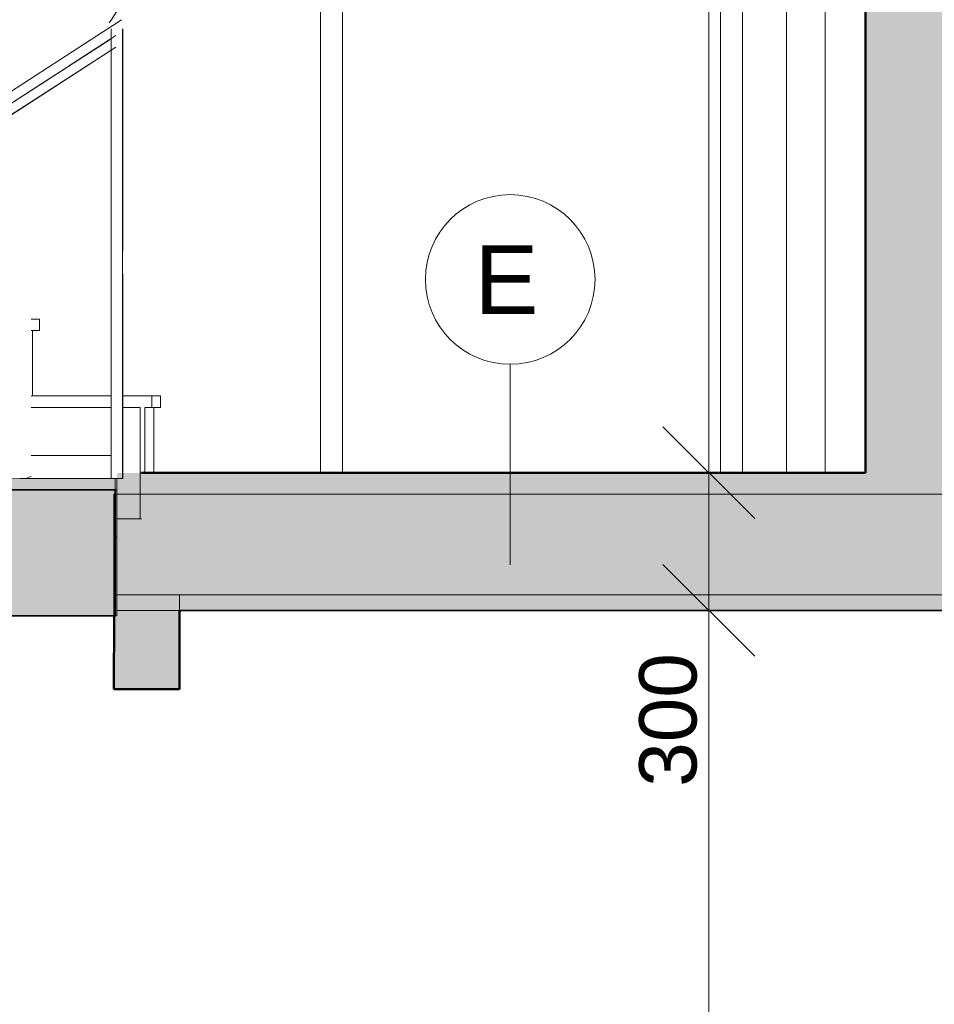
# Model space of a CAD drawing. Header units: millimetres. Extents: x -20699 to 32021, y -4298 to 11971.
# Tile 54 of 74: x -5518 to -3524, y 2322 to 4468. Entities that reach past the tile are written whole.
import ezdxf

# ---------------------------------------------------------------- set-up
doc = ezdxf.new("R2010")
doc.units = ezdxf.units.MM
doc.header["$MEASUREMENT"] = 0
doc.linetypes.add('Wipeout_Contour', pattern=[1000, 0, -1000])
for name, color, linetype in [('A-A_1_Bourané_Konstrukce - střechy a skořepiny', 7, 'Continuous'), ('A-A_1_Bourané_Kóty - SP', 7, 'Continuous'), ('A-A_1_Bourané_Výplně – Řezové', 7, 'Continuous'), ('A-A_1_Interiér - schodiště', 7, 'Continuous'), ('A-A_1_Konstrukce - nosné', 7, 'Continuous'), ('A-A_1_Konstrukce - střechy a skořepiny', 7, 'Continuous'), ('A-A_1_Konstrukce – Dělicí čáry vrstev', 7, 'Continuous'), ('A-A_1_Kóty - SP', 7, 'Continuous'), ('A-A_1_Popis', 7, 'Continuous'), ('A-A_1_Výplně - Povrchové', 7, 'Continuous'), ('A-A_1_Výplně – Řezové', 7, 'Continuous')]:
    doc.layers.add(name, color=color, linetype=linetype)
doc.styles.add('GENEROVANÝ_STYL_1', font='txt')
doc.styles.add('GENEROVANÝ_STYL_2', font='txt')

msp = doc.modelspace()

# ---------------------------------------------------------------- linework, layer by layer
at = {"layer": 'A-A_1_Bourané_Kóty - SP', "color": 42, "linetype": 'Continuous', "lineweight": 13, "true_color": 0xe4ad2c}
msp.add_line((-4116, 3280.4), (-3916, 3080.4), dxfattribs=at)
at = {"layer": 'A-A_1_Bourané_Kóty - SP', "color": 42, "linetype": 'Continuous', "lineweight": 20, "true_color": 0xe4ad2c}
for p, q in [((-3828.5, 3180.4), (-4316, 3180.4)), ((-4016, 175.2), (-4016, 3180.4))]:
    msp.add_line(p, q, dxfattribs=at)
at = {"layer": 'A-A_1_Konstrukce - nosné', "color": 8, "linetype": 'Continuous', "lineweight": 13}
msp.add_line((-5170.1, 3214), (-5170.1, 3008.7), dxfattribs=at)
at = {"layer": 'A-A_1_Konstrukce - nosné', "color": 7, "linetype": 'Continuous', "lineweight": 50}
msp.add_line((-5169.9, 3180.4), (-5170.1, 3008.7), dxfattribs=at)
at = {"layer": 'A-A_1_Konstrukce - nosné', "color": 7, "linetype": 'Continuous', "lineweight": 35}
msp.add_line((-1009.7, 3180), (-5169.9, 3180.4), dxfattribs=at)
at = {"layer": 'A-A_1_Konstrukce - střechy a skořepiny', "color": 7, "linetype": 'Continuous', "lineweight": 13}
msp.add_line((-5169.9, 3180), (-5170.1, 3008.7), dxfattribs=at)

# ---------------------------------------------------------------- texts
at = {"layer": 'A-A_1_Kóty - SP', "color": 42, "linetype": 'Continuous', "lineweight": 13, "true_color": 0xe4ad2c, "insert": (-4041, 2795.8), "char_height": 125, "width": 284.572, "attachment_point": 7, "rotation": 90, "style": 'GENEROVANÝ_STYL_2'}
msp.add_mtext('\\A1;{\\pql;\\fArial|b0|i0|c0|p38;300}', dxfattribs=at)

# ---------------------------------------------------------------- wipeouts: each hides what was drawn before it
at = {"color": 254, "linetype": 'Wipeout_Contour', "lineweight": 0, "ltscale": 189058.999632}
msp.add_wipeout([(-5338.2, 6480), (-6790.1, 5448.3), (-5314.7, 4473.7), (-5306.4, 4468.2), (-5296.4, 4468.2), (-5296.4, 4448.2), (-5293.6, 4448.2), (-5293.6, 3963.8), (-5281.4, 3963.8), (-5281.4, 3913.8), (-5293.6, 3913.8), (-5293.6, 3647.8), (-5211.1, 3647.8), (-5211.1, 3622.8), (-5226.1, 3622.8), (-5226.1, 3480.4), (-4967.7, 3480.4), (-4967.7, 5610), (-3847.9, 5610), (-3847.9, 5512), (-3726.7, 5512), (-3726.7, 3480.4), (-3674.5, 3480.4), (-3674.5, 5580), (-3664.1, 5580), (-3664.1, 6230), (-3674.5, 6230), (-3674.5, 6480)], dxfattribs=at).dxf.layer = 'A-A_1_Výplně - Povrchové'
at = {"color": 254, "linetype": 'Wipeout_Contour', "lineweight": 0, "ltscale": 24907.845969}
msp.add_wipeout([(-5310.4, 3168.2), (-5306.4, 3168.2), (-5306.4, 3340.4), (-5310.4, 3340.4)], dxfattribs=at).dxf.layer = 'A-A_1_Výplně - Povrchové'

# ---------------------------------------------------------------- next in the draw order: hatches: boundary and pattern name
at = {"layer": 'A-A_1_Výplně – Řezové', "linetype": 'Continuous', "lineweight": 13}
msp.add_hatch(color=254, dxfattribs=at).paths.add_polyline_path([(-3674.5, 3480.4), (-3484.5, 3480.4), (-3484.5, 5580), (-3674.5, 5580)])

# ---------------------------------------------------------------- next in the draw order: linework, layer by layer
at = {"layer": 'A-A_1_Bourané_Konstrukce - střechy a skořepiny', "color": 42, "linetype": 'Continuous', "lineweight": 13, "true_color": 0xe4ad2c}
msp.add_line((-3762.2, 5500), (-3762.2, 3480.4), dxfattribs=at)
at = {"layer": 'A-A_1_Konstrukce - nosné', "color": 7, "linetype": 'Continuous', "lineweight": 50}
msp.add_line((-3674.5, 5580), (-3674.5, 3480.4), dxfattribs=at)

# ---------------------------------------------------------------- next in the draw order: wipeouts: each hides what was drawn before it
at = {"color": 254, "linetype": 'Wipeout_Contour', "lineweight": 0, "ltscale": 40177.670574}
msp.add_wipeout([(-3847.9, 5610), (-4967.7, 5610), (-4967.7, 3480.4), (-4700.9, 3480.4), (-4700.9, 5512), (-3847.9, 5512)], dxfattribs=at).dxf.layer = 'A-A_1_Výplně - Povrchové'
at = {"color": 254, "linetype": 'Wipeout_Contour', "lineweight": 0, "ltscale": 20813.933322}
msp.add_wipeout([(-5319.2, 4448.2), (-5351.8, 4448.2), (-5319.2, 4426.7)], dxfattribs=at).dxf.layer = 'A-A_1_Výplně - Povrchové'
at = {"color": 254, "linetype": 'Wipeout_Contour', "lineweight": 0, "ltscale": 25308.083363}
msp.add_wipeout([(-5245.6, 3480.4), (-5226.1, 3480.4), (-5226.1, 3622.8), (-5245.6, 3622.8)], dxfattribs=at).dxf.layer = 'A-A_1_Výplně - Povrchové'
at = {"color": 254, "linetype": 'Wipeout_Contour', "lineweight": 0, "ltscale": 32255.221301}
msp.add_wipeout([(-5493, 3472.4), (-5505.4, 3468.2), (-5319.2, 3468.2), (-5319.2, 3518.2), (-5493, 3518.2)], dxfattribs=at).dxf.layer = 'A-A_1_Výplně - Povrchové'
at = {"color": 254, "linetype": 'Wipeout_Contour', "lineweight": 0, "ltscale": 25198.527325}
msp.add_wipeout([(-5306.4, 3443.2), (-5310.4, 3443.2), (-5310.4, 3340.4), (-5306.4, 3340.4)], dxfattribs=at).dxf.layer = 'A-A_1_Výplně - Povrchové'

# ---------------------------------------------------------------- next in the draw order: linework, layer by layer
at = {"layer": 'A-A_1_Bourané_Konstrukce - střechy a skořepiny', "color": 42, "linetype": 'Continuous', "lineweight": 13, "true_color": 0xe4ad2c}
for p, q in [((-3846.4, 5500), (-3846.4, 3480.4)), ((-4814.3, 3480.4), (-4814.3, 5462)), ((-3990.5, 5462), (-3990.5, 3480.4)), ((-4862.3, 5450), (-4862.3, 3480.4)), ((-3942.5, 3480.4), (-3942.5, 5450))]:
    msp.add_line(p, q, dxfattribs=at)
at = {"layer": 'A-A_1_Bourané_Kóty - SP', "color": 42, "linetype": 'Continuous', "lineweight": 20, "true_color": 0xe4ad2c}
for p, q in [((-4016, 3480.4), (-4016, 6480)), ((-3716, 3480.4), (-4203.5, 3480.4)), ((-4016, 3180.4), (-4016, 3480.4))]:
    msp.add_line(p, q, dxfattribs=at)
at = {"layer": 'A-A_1_Bourané_Kóty - SP', "color": 42, "linetype": 'Continuous', "lineweight": 13, "true_color": 0xe4ad2c}
msp.add_line((-4116, 3580.4), (-3916, 3380.4), dxfattribs=at)
at = {"layer": 'A-A_1_Popis', "color": 154, "linetype": 'Continuous', "lineweight": 13}
msp.add_line((-4449, 3280), (-4449, 3717), dxfattribs=at)
msp.add_circle((-4449, 3901.9), 184.9, dxfattribs=at)

# ---------------------------------------------------------------- next in the draw order: texts
at = {"layer": 'A-A_1_Konstrukce - nosné', "color": 154, "linetype": 'Continuous', "lineweight": 13, "insert": (-4457.2, 3826.3), "char_height": 150, "attachment_point": 8, "style": 'GENEROVANÝ_STYL_1'}
msp.add_mtext('\\A1;{\\pqc;\\fArial|b0|i0|c238|p38;E}', dxfattribs=at)

# ---------------------------------------------------------------- next in the draw order: wipeouts: each hides what was drawn before it
at = {"color": 254, "linetype": 'Wipeout_Contour', "lineweight": 0, "ltscale": 25447.202001}
msp.add_wipeout([(-5230.6, 3647.8), (-5230.6, 3622.8), (-5211.1, 3622.8), (-5211.1, 3647.8)], dxfattribs=at).dxf.layer = 'A-A_1_Výplně - Povrchové'
at = {"color": 254, "linetype": 'Wipeout_Contour', "lineweight": 0, "ltscale": 31657.303527}
msp.add_wipeout([(-5255.6, 3622.8), (-5255.6, 3480), (-5252.8, 3480), (-5245.6, 3480.4), (-5245.6, 3622.8)], dxfattribs=at).dxf.layer = 'A-A_1_Výplně - Povrchové'

# ---------------------------------------------------------------- next in the draw order: linework, layer by layer
at = {"layer": 'A-A_1_Interiér - schodiště', "color": 8, "linetype": 'Continuous', "lineweight": 20}
msp.add_line((-5211.1, 3622.8), (-5211.1, 3647.8), dxfattribs=at)

# ---------------------------------------------------------------- next in the draw order: wipeouts: each hides what was drawn before it
at = {"color": 254, "linetype": 'Wipeout_Contour', "lineweight": 0, "ltscale": 25582.992375}
msp.add_wipeout([(-5230.6, 3647.8), (-5293.6, 3647.8), (-5293.6, 3622.8), (-5230.6, 3622.8)], dxfattribs=at).dxf.layer = 'A-A_1_Výplně - Povrchové'

# ---------------------------------------------------------------- next in the draw order: linework, layer by layer
at = {"layer": 'A-A_1_Interiér - schodiště', "color": 8, "linetype": 'Continuous', "lineweight": 20}
for p, q in [((-5230.6, 3647.8), (-5211.1, 3647.8)), ((-5230.6, 3622.8), (-5230.6, 3647.8)), ((-5230.6, 3622.8), (-5211.1, 3622.8)), ((-5226.1, 3480.4), (-5226.1, 3622.8))]:
    msp.add_line(p, q, dxfattribs=at)

# ---------------------------------------------------------------- next in the draw order: wipeouts: each hides what was drawn before it
at = {"color": 254, "linetype": 'Wipeout_Contour', "lineweight": 0, "ltscale": 38005.44962}
msp.add_wipeout([(-5293.6, 3468.2), (-5306.4, 3468.2), (-5306.4, 3380), (-5255.7, 3380), (-5255.7, 3622.8), (-5293.6, 3622.8)], dxfattribs=at).dxf.layer = 'A-A_1_Výplně - Povrchové'

# ---------------------------------------------------------------- next in the draw order: wipeouts: each hides what was drawn before it
at = {"color": 254, "linetype": 'Wipeout_Contour', "lineweight": 0, "ltscale": 31481.87108}
msp.add_wipeout([(-5255.7, 3380), (-5252.8, 3380), (-5252.8, 3480), (-5255.6, 3480), (-5255.6, 3622.8)], dxfattribs=at).dxf.layer = 'A-A_1_Výplně - Povrchové'
at = {"color": 254, "linetype": 'Wipeout_Contour', "lineweight": 0, "ltscale": 25336.487559}
msp.add_wipeout([(-5310.4, 3443.2), (-5306.4, 3443.2), (-5306.4, 3468.2), (-5310.4, 3468.2)], dxfattribs=at).dxf.layer = 'A-A_1_Výplně - Povrchové'

# ---------------------------------------------------------------- next in the draw order: hatches: boundary and pattern name
at = {"layer": 'A-A_1_Výplně – Řezové', "linetype": 'Continuous', "lineweight": 13}
msp.add_hatch(color=254, dxfattribs=at).paths.add_polyline_path([(-349.9, 3480.4), (-5252.8, 3480.4), (-5252.8, 3180.4), (-349.9, 3180.4)])

# ---------------------------------------------------------------- next in the draw order: linework, layer by layer
at = {"layer": 'A-A_1_Interiér - schodiště', "color": 8, "linetype": 'Continuous', "lineweight": 20}
for p, q in [((-5255.7, 3622.8), (-5255.6, 3622.8)), ((-5255.6, 3622.8), (-5255.6, 3480)), ((-5245.6, 3480.4), (-5245.6, 3622.8)), ((-5245.6, 3622.8), (-5230.6, 3622.8)), ((-5255.6, 3480), (-5252.8, 3480))]:
    msp.add_line(p, q, dxfattribs=at)
at = {"layer": 'A-A_1_Interiér - schodiště', "color": 251, "linetype": 'Continuous', "lineweight": 20, "true_color": 0x6a6a6a}
for q in [(-5255.7, 3622.8), (-5252.8, 3380)]:
    msp.add_line((-5255.7, 3380), q, dxfattribs=at)
at = {"layer": 'A-A_1_Konstrukce - nosné', "color": 7, "linetype": 'Continuous', "lineweight": 50}
msp.add_line((-3674.5, 3480.4), (-5252.8, 3480.4), dxfattribs=at)

# ---------------------------------------------------------------- next in the draw order: wipeouts: each hides what was drawn before it
at = {"color": 254, "linetype": 'Wipeout_Contour', "lineweight": 0, "ltscale": 26527.956459}
msp.add_wipeout([(-5319.2, 3468.2), (-5294.2, 3468.2), (-5294.2, 4448.2), (-5319.2, 4448.2)], dxfattribs=at).dxf.layer = 'A-A_1_Výplně - Povrchové'

# ---------------------------------------------------------------- next in the draw order: wipeouts: each hides what was drawn before it
at = {"color": 254, "linetype": 'Wipeout_Contour', "lineweight": 0, "ltscale": 33356.204573}
msp.add_wipeout([(-5308.9, 4444), (-5518.4, 3468.2), (-5505.9, 3468.2), (-5493.4, 3472.4), (-5283.9, 4452.4)], dxfattribs=at).dxf.layer = 'A-A_1_Výplně - Povrchové'

# ---------------------------------------------------------------- next in the draw order: wipeouts: each hides what was drawn before it
at = {"color": 254, "linetype": 'Wipeout_Contour', "lineweight": 0, "ltscale": 87180.884644}
msp.add_wipeout([(-6287.8, 5066.5), (-6287.8, 4166.5), (-6264.5, 4151.1), (-6023.3, 4151.1), (-6023.3, 4126.1), (-6038.3, 4126.1), (-6038.3, 4062.5), (-5309.9, 4457.9), (-5299.8, 4465.6), (-5296.4, 4468.2), (-5284.8, 4468.2), (-5494.3, 4542.3)], dxfattribs=at).dxf.layer = 'A-A_1_Výplně - Povrchové'

# ---------------------------------------------------------------- next in the draw order: wipeouts: each hides what was drawn before it
at = {"color": 254, "linetype": 'Wipeout_Contour', "lineweight": 0, "ltscale": 28330.687342}
msp.add_wipeout([(-6038.3, 4037), (-6038.3, 4012.5), (-5308.9, 4408.6), (-5308.9, 4433.2)], dxfattribs=at).dxf.layer = 'A-A_1_Výplně - Povrchové'

# ---------------------------------------------------------------- next in the draw order: wipeouts: each hides what was drawn before it
at = {"color": 254, "linetype": 'Wipeout_Contour', "lineweight": 0, "ltscale": 19719.794252}
msp.add_wipeout([(-5493.3, 3518.2), (-5319.2, 3518.2), (-5319.2, 4266.5)], dxfattribs=at).dxf.layer = 'A-A_1_Výplně - Povrchové'

# ---------------------------------------------------------------- next in the draw order: wipeouts: each hides what was drawn before it
at = {"color": 254, "linetype": 'Wipeout_Contour', "lineweight": 0, "ltscale": 82009.031708}
msp.add_wipeout([(-6314, 2928.8), (-6279.3, 2928.8), (-6076.2, 3083.6), (-6084.9, 3083.6), (-6084.9, 3108.6), (-6043.4, 3108.6), (-5826.7, 3273.7), (-5826.7, 3288.4), (-5807.4, 3288.4), (-5518.4, 3508.6), (-5308.9, 4408.6), (-6314, 3802.4)], dxfattribs=at).dxf.layer = 'A-A_1_Výplně - Povrchové'

# ---------------------------------------------------------------- next in the draw order: wipeouts: each hides what was drawn before it
at = {"color": 254, "linetype": 'Wipeout_Contour', "lineweight": 0, "ltscale": 35991.751117}
msp.add_wipeout([(-5296.4, 4468.2), (-7806.3, 2839.8), (-5308.9, 4433.7), (-5308.9, 4444), (-5290.4, 4450.2)], dxfattribs=at).dxf.layer = 'A-A_1_Výplně - Povrchové'

# ---------------------------------------------------------------- next in the draw order: wipeouts: each hides what was drawn before it
at = {"color": 254, "linetype": 'Wipeout_Contour', "lineweight": 0, "ltscale": 24388.160981}
msp.add_wipeout([(-6807.7, 5435.9), (-5342.8, 4468.2), (-6807.6, 5435.9)], dxfattribs=at).dxf.layer = 'A-A_1_Výplně - Povrchové'
at = {"color": 254, "linetype": 'Wipeout_Contour', "lineweight": 0, "ltscale": 27671.81086}
msp.add_wipeout([(-5296.4, 4468.2), (-5290.4, 4450.2), (-5283.9, 4452.4), (-5283.9, 4467)], dxfattribs=at).dxf.layer = 'A-A_1_Výplně - Povrchové'
at = {"color": 254, "linetype": 'Wipeout_Contour', "lineweight": 0, "ltscale": 26374.343351}
msp.add_wipeout([(-5281.4, 3963.8), (-5294.2, 3963.8), (-5294.2, 3913.8), (-5281.4, 3913.8)], dxfattribs=at).dxf.layer = 'A-A_1_Výplně - Povrchové'

# ---------------------------------------------------------------- next in the draw order: wipeouts: each hides what was drawn before it
at = {"color": 254, "linetype": 'Wipeout_Contour', "lineweight": 0, "ltscale": 21044.123075}
msp.add_wipeout([(-5494.3, 4542.3), (-5382, 4468.2), (-5284.8, 4468.2)], dxfattribs=at).dxf.layer = 'A-A_1_Výplně - Povrchové'
at = {"color": 254, "linetype": 'Wipeout_Contour', "lineweight": 0, "ltscale": 34588.257869}
msp.add_wipeout([(-5283.5, 4448.2), (-5351.8, 4448.2), (-5319.2, 4426.7), (-5319.2, 4418.2), (-5283.5, 4418.2)], dxfattribs=at).dxf.layer = 'A-A_1_Výplně - Povrchové'

# ---------------------------------------------------------------- next in the draw order: wipeouts: each hides what was drawn before it
at = {"color": 254, "linetype": 'Wipeout_Contour', "lineweight": 0, "ltscale": 27204.228352}
msp.add_wipeout([(-5493.4, 3472.4), (-5283.9, 4418.2), (-5283.5, 4448.2), (-5283.9, 4452.4)], dxfattribs=at).dxf.layer = 'A-A_1_Výplně - Povrchové'

# ---------------------------------------------------------------- next in the draw order: wipeouts: each hides what was drawn before it
at = {"color": 254, "linetype": 'Wipeout_Contour', "lineweight": 0, "ltscale": 27056.095854}
msp.add_wipeout([(-5294.2, 4448.2), (-5294.2, 3963.8), (-5293.6, 3963.8), (-5293.6, 4448.2)], dxfattribs=at).dxf.layer = 'A-A_1_Výplně - Povrchové'
at = {"color": 254, "linetype": 'Wipeout_Contour', "lineweight": 0, "ltscale": 25824.791433}
msp.add_wipeout([(-5294.2, 3468.2), (-5293.6, 3468.2), (-5293.6, 3913.8), (-5294.2, 3913.8)], dxfattribs=at).dxf.layer = 'A-A_1_Výplně - Povrchové'
at = {"color": 254, "linetype": 'Wipeout_Contour', "lineweight": 0, "ltscale": 19505.135481}
msp.add_wipeout([(-5493.4, 3472.4), (-5505.9, 3468.2), (-5493, 3472.4)], dxfattribs=at).dxf.layer = 'A-A_1_Výplně - Povrchové'

# ---------------------------------------------------------------- next in the draw order: wipeouts: each hides what was drawn before it
at = {"color": 254, "linetype": 'Wipeout_Contour', "lineweight": 0, "ltscale": 20742.620373}
msp.add_wipeout([(-5283.9, 4448.2), (-5283.9, 4467), (-5296.4, 4448.2)], dxfattribs=at).dxf.layer = 'A-A_1_Výplně - Povrchové'
at = {"color": 254, "linetype": 'Wipeout_Contour', "lineweight": 0, "ltscale": 31807.096611}
msp.add_wipeout([(-7806.3, 2839.8), (-7800.3, 2822), (-7793.8, 2824.2), (-5308.9, 4433.5)], dxfattribs=at).dxf.layer = 'A-A_1_Výplně - Povrchové'

# ---------------------------------------------------------------- next in the draw order: wipeouts: each hides what was drawn before it
at = {"color": 254, "linetype": 'Wipeout_Contour', "lineweight": 0, "ltscale": 20937.467663}
msp.add_wipeout([(-5505.9, 4468.2), (-5296.4, 4448.2), (-5296.4, 4468.2)], dxfattribs=at).dxf.layer = 'A-A_1_Výplně - Povrchové'

# ---------------------------------------------------------------- next in the draw order: wipeouts: each hides what was drawn before it
at = {"color": 254, "linetype": 'Wipeout_Contour', "lineweight": 0, "ltscale": 23542.934935}
msp.add_wipeout([(-7806.9, 2839.8), (-7806.3, 2839.8), (-5296.4, 4468.2)], dxfattribs=at).dxf.layer = 'A-A_1_Výplně - Povrchové'

# ---------------------------------------------------------------- next in the draw order: hatches: boundary and pattern name
at = {"layer": 'A-A_1_Bourané_Výplně – Řezové', "linetype": 'Continuous', "lineweight": 0, "true_color": 0xf0f0ca}
msp.add_hatch(color=254, dxfattribs=at).paths.add_polyline_path([(-5306.4, 3455), (-3674.5, 3455), (-3674.5, 3480), (-5306.4, 3480)])
at = {"layer": 'A-A_1_Bourané_Výplně – Řezové', "linetype": 'Continuous', "lineweight": 0, "true_color": 0xfdfde4}
msp.add_hatch(color=7, dxfattribs=at).paths.add_polyline_path([(-5306.4, 3459.4), (-3674.5, 3459.4), (-3674.5, 3480), (-5306.4, 3480)])
at = {"layer": 'A-A_1_Výplně – Řezové', "linetype": 'Continuous', "lineweight": 13}
for points in [[(-5312.9, 3008.7), (-5170.1, 3008.7), (-5170.1, 3480), (-5306.4, 3480), (-5306.4, 3441.7), (-5312.9, 3441.7)], [(-5568.6, 3160.6), (-5557.7, 3168.2), (-5310.4, 3168.2), (-5310.4, 3340.4), (-5310.4, 3443.2), (-5543.5, 3443.2), (-5543.5, 3263.4), (-5801.6, 3263.4), (-5801.6, 3083.6), (-6059.8, 3083.6), (-6059.8, 2903.8), (-6318, 2903.8), (-6318, 2724), (-6576.1, 2724), (-6576.1, 2544.2), (-6834.3, 2544.2), (-6834.3, 2364.4), (-7092.5, 2364.4), (-7092.5, 2184.6), (-7350.7, 2184.6), (-7350.7, 2004.8), (-7608.8, 2004.8), (-7608.8, 1750), (-7358.8, 1750), (-7358.8, 1913.8), (-7289.7, 1961.9), (-7203.7, 2021.9), (-7117.6, 2081.8), (-7031.5, 2141.7), (-6945.5, 2201.7), (-6859.4, 2261.6), (-6773.4, 2321.5), (-6687.3, 2381.5), (-6601.3, 2441.4), (-6515.2, 2501.3), (-6429.1, 2561.3), (-6343.1, 2621.2), (-6257, 2681.1), (-6171, 2741.1), (-6084.9, 2801), (-5998.8, 2860.9), (-5912.8, 2920.9), (-5826.7, 2980.8), (-5740.7, 3040.7), (-5654.6, 3100.7)]]:
    msp.add_hatch(color=254, dxfattribs=at).paths.add_polyline_path(points)
at = {"layer": 'A-A_1_Výplně – Řezové', "linetype": 'Continuous', "lineweight": 0, "true_color": 0x353329}
msp.add_hatch(color=250, dxfattribs=at).paths.add_polyline_path([(-5568.6, 3443.2), (-5310.4, 3443.2), (-5310.4, 3468.2), (-5568.6, 3468.2)])

# ---------------------------------------------------------------- next in the draw order: linework, layer by layer
at = {"layer": 'A-A_1_Bourané_Konstrukce - střechy a skořepiny', "color": 52, "linetype": 'Continuous', "lineweight": 20, "true_color": 0xdcd705}
for p, q in [((-5319.2, 3468.2), (-5319.2, 4448.2)), ((-5294.2, 3468.2), (-5294.2, 4448.2)), ((-5293.6, 3963.8), (-5293.6, 4448.2)), ((-7793.5, 2799.7), (-5308.9, 4408.4)), ((-5293.6, 3468.2), (-5293.6, 3913.8))]:
    msp.add_line(p, q, dxfattribs=at)
at = {"layer": 'A-A_1_Bourané_Kóty - SP', "color": 42, "linetype": 'Continuous', "lineweight": 13, "true_color": 0xe4ad2c}
msp.add_line((-5057.3, 4869.8), (-5323, 4461.1), dxfattribs=at)
at = {"layer": 'A-A_1_Interiér - schodiště', "color": 8, "linetype": 'Continuous', "lineweight": 20}
for p, q in [((-5493, 3815.6), (-5475.5, 3815.6)), ((-5475.5, 3790.6), (-5475.5, 3815.6)), ((-5493, 3790.6), (-5475.5, 3790.6)), ((-5490.5, 3647.8), (-5490.5, 3790.6)), ((-5493, 3647.8), (-5319.2, 3647.8)), ((-5293.6, 3647.8), (-5230.6, 3647.8)), ((-5493, 3622.8), (-5319.2, 3622.8)), ((-5293.6, 3622.8), (-5255.7, 3622.8)), ((-5310.4, 3468.2), (-5306.6, 3468.2)), ((-5306.4, 3443.2), (-5306.4, 3468.2))]:
    msp.add_line(p, q, dxfattribs=at)
at = {"layer": 'A-A_1_Interiér - schodiště', "color": 7, "linetype": 'Continuous', "lineweight": 20}
for q in [(-5568.6, 3468.2), (-5310.4, 3443.2)]:
    msp.add_line((-5310.4, 3468.2), q, dxfattribs=at)
at = {"layer": 'A-A_1_Interiér - schodiště', "color": 251, "linetype": 'Continuous', "lineweight": 20, "true_color": 0x6a6a6a}
for p, q in [((-5306.4, 3443.2), (-5310.4, 3443.2)), ((-5306.4, 3340.4), (-5306.4, 3443.2)), ((-5306.4, 3380), (-5255.7, 3380)), ((-5306.4, 3340.4), (-5310.4, 3340.4)), ((-5306.4, 3168.2), (-5306.4, 3340.4)), ((-5306.4, 3168.2), (-5310.4, 3168.2))]:
    msp.add_line(p, q, dxfattribs=at)
at = {"layer": 'A-A_1_Interiér - schodiště', "color": 7, "linetype": 'Continuous', "lineweight": 35}
msp.add_line((-5310.4, 3168.2), (-5557.7, 3168.2), dxfattribs=at)
at = {"layer": 'A-A_1_Interiér - schodiště', "color": 7, "linetype": 'Continuous', "lineweight": 35, "flags": 128}
msp.add_lwpolyline([(-5310.4, 3443.2), (-5310.4, 3340.4), (-5310.4, 3168.2)], dxfattribs=at)
at = {"layer": 'A-A_1_Konstrukce - nosné', "color": 8, "linetype": 'Continuous', "lineweight": 13}
for p, q in [((-500.7, 3433.9), (-5312.9, 3433.9)), ((-5312.9, 3433.9), (-5312.9, 3214)), ((-5312.9, 3008.7), (-5312.9, 3214)), ((-5312.9, 3214), (-5170.1, 3214)), ((-5312.9, 3214), (-500.7, 3214)), ((-5170.1, 3008.7), (-5312.9, 3008.7))]:
    msp.add_line(p, q, dxfattribs=at)
at = {"layer": 'A-A_1_Konstrukce - nosné', "color": 251, "linetype": 'Continuous', "lineweight": 20, "true_color": 0x6a6a6a}
for p, q in [((-5306.4, 3180.4), (-5252.8, 3180.4)), ((-1010.5, 3180), (-5306.4, 3180))]:
    msp.add_line(p, q, dxfattribs=at)
at = {"layer": 'A-A_1_Konstrukce - nosné', "color": 7, "linetype": 'Continuous', "lineweight": 50}
for p, q in [((-5312.9, 3008.8), (-5312.7, 3168.2)), ((-5170.1, 3008.7), (-5312.9, 3008.8))]:
    msp.add_line(p, q, dxfattribs=at)
at = {"layer": 'A-A_1_Konstrukce - střechy a skořepiny', "color": 8, "linetype": 'Continuous', "lineweight": 20}
for p, q in [((-5319.2, 3518.2), (-5493.3, 3518.2)), ((-5493, 3472.4), (-5505.4, 3468.2)), ((-5505.4, 3468.2), (-5493.4, 3472.4)), ((-5493.4, 3472.4), (-5493, 3472.4))]:
    msp.add_line(p, q, dxfattribs=at)
at = {"layer": 'A-A_1_Konstrukce - střechy a skořepiny', "color": 52, "linetype": 'Continuous', "lineweight": 20, "true_color": 0xdcd705}
for p, q in [((-5306.6, 3468.2), (-5294.2, 3468.2)), ((-5294.2, 3468.2), (-5293.6, 3468.2))]:
    msp.add_line(p, q, dxfattribs=at)
at = {"layer": 'A-A_1_Konstrukce - střechy a skořepiny', "color": 7, "linetype": 'Continuous', "lineweight": 13}
for p, q in [((-5312.9, 3008.8), (-5312.7, 3168.2)), ((-5170.1, 3008.7), (-5312.9, 3008.8))]:
    msp.add_line(p, q, dxfattribs=at)
at = {"layer": 'A-A_1_Konstrukce – Dělicí čáry vrstev', "color": 7, "linetype": 'Continuous', "lineweight": 35}
msp.add_line((-5310.4, 3443.2), (-5543.5, 3443.2), dxfattribs=at)

# ---------------------------------------------------------------- next in the draw order: wipeouts: each hides what was drawn before it
at = {"color": 254, "linetype": 'Wipeout_Contour', "lineweight": 0, "ltscale": 52369.375379}
msp.add_wipeout([(-5807.1, 3288.4), (-5553.6, 3288.4), (-5553.6, 3443.2), (-5568.6, 3443.2), (-5568.6, 3468.2), (-5518.4, 3468.2), (-5518.4, 3480.4), (-5555.1, 3480.4)], dxfattribs=at).dxf.layer = 'A-A_1_Výplně - Povrchové'

# ---------------------------------------------------------------- next in the draw order: linework, layer by layer
at = {"layer": 'A-A_1_Bourané_Konstrukce - střechy a skořepiny', "color": 52, "linetype": 'Continuous', "lineweight": 20, "true_color": 0xdcd705}
for p, q in [((-7806.3, 2839.8), (-5296.4, 4468.2)), ((-7793.8, 2824.2), (-5308.9, 4433.5)), ((-7793.5, 2800), (-5308.9, 4408.6))]:
    msp.add_line(p, q, dxfattribs=at)

doc.saveas('drawing.dxf')
